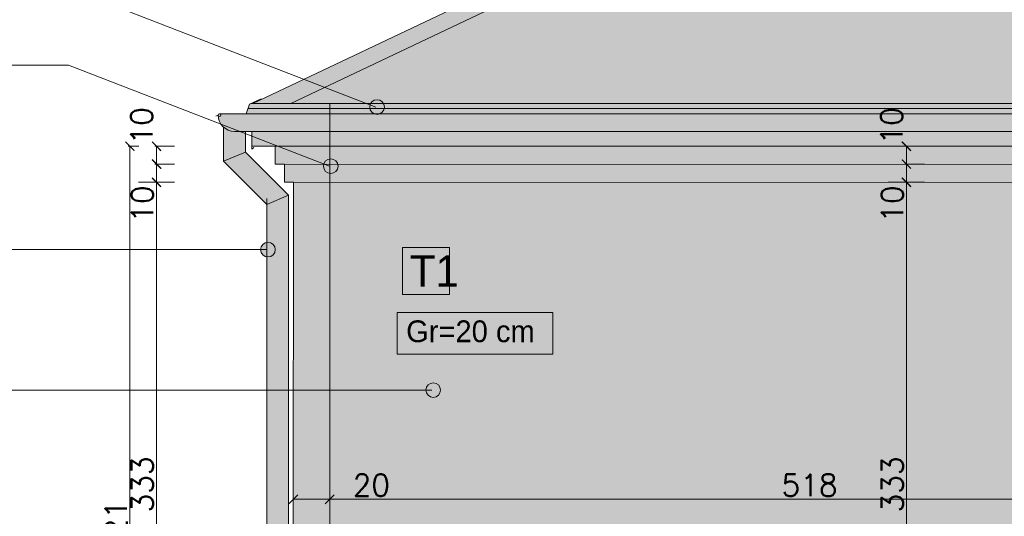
# Model space of a CAD drawing. Header units: millimetres. Extents: x -740 to 33545, y 5178 to 22494.
# Tile 5 of 250: x -24 to 519, y 10239 to 10512. Entities that reach past the tile are written whole.
import ezdxf
from ezdxf.lldxf.tags import DXFTag

# ---------------------------------------------------------------- set-up
doc = ezdxf.new("R2010")
doc.units = ezdxf.units.MM
doc.header["$MEASUREMENT"] = 0
doc.layers.get('Defpoints').update_dxf_attribs({"color": 252})
for name, color, linetype, lineweight in [('l.przerywana', 252, 'ICAD_ISO03W100', 5), ('l.widokowa', 252, 'Continuous', 15), ('l.wypeĹ‚nien', 252, 'Continuous', 5), ('wymiarowanie', 252, 'Continuous', 9)]:
    doc.layers.add(name, color=color, linetype=linetype, lineweight=lineweight)
doc.styles.add('styl2', font='simplex.shx')
tags = doc.linetypes.add('ICAD_ISO03W100', pattern=[30, 12, -18]).pattern_tags.tags
tags[6:7] = [DXFTag(74, 4), DXFTag(75, 0), DXFTag(340, '0'), DXFTag(46, 1.0), DXFTag(50, 0.0), DXFTag(44, 0.0), DXFTag(45, 0.0)]
tags[4:5] = [DXFTag(74, 4), DXFTag(75, 0), DXFTag(340, '0'), DXFTag(46, 1.0), DXFTag(50, 0.0), DXFTag(44, 0.0), DXFTag(45, 0.0)]
doc.dimstyles.new('Skala 1-50', dxfattribs={"dimtxt": 12, "dimasz": 5, "dimexe": 1, "dimexo": 1, "dimgap": 1.5, "dimtad": 1, "dimdec": 1, "dimrnd": 0.5, "dimtxsty": 'styl2', "dimblk": 'ARCHTICK', "dimcen": 5, "dimadec": 0, "dimazin": 0, "dimtfac": 1, "dimtdec": 1, "dimtmove": 1, "dimatfit": 3, "dimldrblk": 'ARCHTICK', "dimfxl": 0, "dimlwd": -1, "dimlwe": -1, "dimarcsym": 0})

# ---------------------------------------------------------------- blocks, each defined once
blk = doc.blocks.new('_ArchTick')
at = {"color": 0, "linetype": 'ByBlock', "const_width": 0.15}
blk.add_lwpolyline([(-0.5, -0.5), (0.5, 0.5)], dxfattribs=at)
blk = doc.blocks.new('*D2364')
at = {"layer": 'Defpoints', "color": 0}
for p in [(51.43, 10432.6), (84.94, 10432.6), (89.94, 10422.6)]:
    blk.add_point(p, dxfattribs=at)
at = {"layer": 'wymiarowanie', "color": 0}
for p, q in [((61.43, 10432.6), (50.43, 10432.6)), ((51.43, 10422.6), (51.43, 10432.6)), ((61.43, 10422.6), (50.43, 10422.6))]:
    blk.add_line(p, q, dxfattribs=at)
at = {"layer": 'wymiarowanie', "color": 0, "xscale": 5, "yscale": 5, "zscale": 5}
for p, rotation in [((51.43, 10432.6), 90), ((51.43, 10422.6), 270)]:
    blk.add_blockref('_ArchTick', p, dxfattribs=dict(at, rotation=rotation))
at = {"layer": 'wymiarowanie', "color": 0, "insert": (43.63, 10410.58), "char_height": 12, "attachment_point": 5, "rotation": 90, "style": 'styl2'}
blk.add_mtext('10', dxfattribs=at)
blk = doc.blocks.new('*D2365')
at = {"layer": 'Defpoints', "color": 0}
for p in [(51.43, 10442.45), (84.94, 10442.45), (84.94, 10432.6)]:
    blk.add_point(p, dxfattribs=at)
at = {"layer": 'wymiarowanie', "color": 0}
for p, q in [((61.43, 10442.45), (50.43, 10442.45)), ((51.43, 10432.6), (51.43, 10442.45)), ((61.43, 10432.6), (50.43, 10432.6))]:
    blk.add_line(p, q, dxfattribs=at)
at = {"layer": 'wymiarowanie', "color": 0, "xscale": 5, "yscale": 5, "zscale": 5}
for p, rotation in [((51.43, 10442.45), 90), ((51.43, 10432.6), 270)]:
    blk.add_blockref('_ArchTick', p, dxfattribs=dict(at, rotation=rotation))
at = {"layer": 'wymiarowanie', "color": 0, "insert": (43.25, 10453.67), "char_height": 12, "attachment_point": 5, "rotation": 90, "style": 'styl2'}
blk.add_mtext('10', dxfattribs=at)
blk = doc.blocks.new('*D2377')
at = {"layer": 'Defpoints', "color": 0}
for p in [(12.92, 10422.6), (51.43, 10422.6), (41.43, 10089.6)]:
    blk.add_point(p, dxfattribs=at)
at = {"layer": 'wymiarowanie', "color": 0}
for p, q in [((41.43, 10422.6), (52.43, 10422.6)), ((51.43, 10089.6), (51.43, 10422.6)), ((42.43, 10089.6), (52.43, 10089.6))]:
    blk.add_line(p, q, dxfattribs=at)
at = {"layer": 'wymiarowanie', "color": 0, "xscale": 5, "yscale": 5, "zscale": 5}
for p, rotation in [((51.43, 10422.6), 90.00000000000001), ((51.43, 10089.6), 270)]:
    blk.add_blockref('_ArchTick', p, dxfattribs=dict(at, rotation=rotation))
at = {"layer": 'wymiarowanie', "color": 0, "insert": (43.63, 10256.1), "char_height": 12, "attachment_point": 5, "rotation": 90, "style": 'styl2'}
blk.add_mtext('333', dxfattribs=at)
blk = doc.blocks.new('*D2378')
at = {"layer": 'Defpoints', "color": 0}
for p in [(61.43, 10442.45), (36.74, 10021.6), (61.43, 10021.6)]:
    blk.add_point(p, dxfattribs=at)
at = {"layer": 'wymiarowanie', "color": 0}
for p, q in [((41.74, 10442.45), (35.74, 10442.45)), ((36.74, 10442.45), (36.74, 10021.6)), ((41.74, 10021.6), (35.74, 10021.6))]:
    blk.add_line(p, q, dxfattribs=at)
at = {"layer": 'wymiarowanie', "color": 0, "xscale": 5, "yscale": 5, "zscale": 5}
for p, rotation in [((36.74, 10442.45), 90), ((36.74, 10021.6), 270)]:
    blk.add_blockref('_ArchTick', p, dxfattribs=dict(at, rotation=rotation))
at = {"layer": 'wymiarowanie', "color": 0, "insert": (29.09, 10232.03), "char_height": 12, "attachment_point": 5, "rotation": 90, "style": 'styl2'}
blk.add_mtext('421', dxfattribs=at)
blk = doc.blocks.new('*D2379')
at = {"layer": 'Defpoints', "color": 0}
for p in [(126.85, 10264.34), (146.9, 10264.34), (146.9, 10247.91)]:
    blk.add_point(p, dxfattribs=at)
at = {"layer": 'wymiarowanie', "color": 0}
for p, q in [((126.85, 10252.91), (126.85, 10246.91)), ((146.9, 10252.91), (146.9, 10246.91)), ((126.85, 10247.91), (146.9, 10247.91)), ((146.9, 10247.91), (180.12, 10247.91))]:
    blk.add_line(p, q, dxfattribs=at)
at = {"layer": 'wymiarowanie', "color": 0, "xscale": 5, "yscale": 5, "zscale": 5, "rotation": 180}
blk.add_blockref('_ArchTick', (126.85, 10247.91), dxfattribs=at)
at = {"layer": 'wymiarowanie', "color": 0, "xscale": 5, "yscale": 5, "zscale": 5}
blk.add_blockref('_ArchTick', (146.9, 10247.91), dxfattribs=at)
at = {"layer": 'wymiarowanie', "color": 0, "insert": (169.88, 10255.71), "char_height": 12, "attachment_point": 5, "style": 'styl2'}
blk.add_mtext('20', dxfattribs=at)
blk = doc.blocks.new('*D2380')
at = {"layer": 'Defpoints', "color": 0}
for p in [(146.9, 10264.34), (676, 10260.32), (676, 10247.91)]:
    blk.add_point(p, dxfattribs=at)
at = {"layer": 'wymiarowanie', "color": 0}
for p, q in [((146.9, 10252.91), (146.9, 10246.91)), ((676, 10252.91), (676, 10246.91)), ((146.9, 10247.91), (676, 10247.91))]:
    blk.add_line(p, q, dxfattribs=at)
at = {"layer": 'wymiarowanie', "color": 0, "xscale": 5, "yscale": 5, "zscale": 5, "rotation": 180}
blk.add_blockref('_ArchTick', (146.9, 10247.91), dxfattribs=at)
at = {"layer": 'wymiarowanie', "color": 0, "xscale": 5, "yscale": 5, "zscale": 5}
blk.add_blockref('_ArchTick', (676, 10247.91), dxfattribs=at)
at = {"layer": 'wymiarowanie', "color": 0, "insert": (411.45, 10255.71), "char_height": 12, "attachment_point": 5, "style": 'styl2'}
blk.add_mtext('518', dxfattribs=at)
blk = doc.blocks.new('*D2381')
at = {"layer": 'Defpoints', "color": 0}
for p in [(464.87, 10432.6), (498.38, 10432.6), (503.38, 10422.6)]:
    blk.add_point(p, dxfattribs=at)
at = {"layer": 'wymiarowanie', "color": 0}
for p, q in [((474.87, 10432.6), (463.87, 10432.6)), ((464.87, 10422.6), (464.87, 10432.6)), ((474.87, 10422.6), (463.87, 10422.6))]:
    blk.add_line(p, q, dxfattribs=at)
at = {"layer": 'wymiarowanie', "color": 0, "xscale": 5, "yscale": 5, "zscale": 5}
for p, rotation in [((464.87, 10432.6), 90), ((464.87, 10422.6), 270)]:
    blk.add_blockref('_ArchTick', p, dxfattribs=dict(at, rotation=rotation))
at = {"layer": 'wymiarowanie', "color": 0, "insert": (457.07, 10410.58), "char_height": 12, "attachment_point": 5, "rotation": 90, "style": 'styl2'}
blk.add_mtext('10', dxfattribs=at)
blk = doc.blocks.new('*D2382')
at = {"layer": 'Defpoints', "color": 0}
for p in [(464.87, 10442.45), (498.38, 10442.45), (498.38, 10432.6)]:
    blk.add_point(p, dxfattribs=at)
at = {"layer": 'wymiarowanie', "color": 0}
for p, q in [((474.87, 10442.45), (463.87, 10442.45)), ((464.87, 10432.6), (464.87, 10442.45)), ((474.87, 10432.6), (463.87, 10432.6))]:
    blk.add_line(p, q, dxfattribs=at)
at = {"layer": 'wymiarowanie', "color": 0, "xscale": 5, "yscale": 5, "zscale": 5}
for p, rotation in [((464.87, 10442.45), 90), ((464.87, 10432.6), 270)]:
    blk.add_blockref('_ArchTick', p, dxfattribs=dict(at, rotation=rotation))
at = {"layer": 'wymiarowanie', "color": 0, "insert": (456.69, 10453.67), "char_height": 12, "attachment_point": 5, "rotation": 90, "style": 'styl2'}
blk.add_mtext('10', dxfattribs=at)
blk = doc.blocks.new('*D2383')
at = {"layer": 'Defpoints', "color": 0}
for p in [(426.36, 10422.6), (464.87, 10422.6), (454.87, 10089.6)]:
    blk.add_point(p, dxfattribs=at)
at = {"layer": 'wymiarowanie', "color": 0}
for p, q in [((454.87, 10422.6), (465.87, 10422.6)), ((464.87, 10089.6), (464.87, 10422.6)), ((455.87, 10089.6), (465.87, 10089.6))]:
    blk.add_line(p, q, dxfattribs=at)
at = {"layer": 'wymiarowanie', "color": 0, "xscale": 5, "yscale": 5, "zscale": 5}
for p, rotation in [((464.87, 10422.6), 90.00000000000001), ((464.87, 10089.6), 270)]:
    blk.add_blockref('_ArchTick', p, dxfattribs=dict(at, rotation=rotation))
at = {"layer": 'wymiarowanie', "color": 0, "insert": (457.07, 10256.1), "char_height": 12, "attachment_point": 5, "rotation": 90, "style": 'styl2'}
blk.add_mtext('333', dxfattribs=at)

msp = doc.modelspace()

# ---------------------------------------------------------------- hatches: boundary and pattern name
at = {"layer": 'l.wypeĹ‚nien'}
msp.add_hatch(color=256, dxfattribs=at).paths.add_polyline_path([(635.13, 10460.36), (635.27, 10458.72, 0.368006), (643.52, 10450.47), (653, 10450.47), (653, 10442.83), (666, 10442.45), (666, 10432.45), (671, 10432.45), (671, 10422.45), (121.9, 10422.6), (121.9, 10432.6), (116.9, 10432.6), (116.9, 10442.45), (103.9, 10442.45), (103.9, 10450.62), (94.41, 10450.62, -0.439902), (85.66, 10460.18), (100.81, 10460.36), (102.64, 10465.56), (103.55, 10465.99), (104.53, 10465.99), (241.32, 10530.82), (529.44, 10703.55), (1078.8, 10703.55), (784.91, 10528.1), (651.55, 10464.85), (649.91, 10460.21)])
h = msp.add_hatch(dxfattribs=at)
h.set_pattern_fill('SPANTILE', color=256, scale=17, angle=180, style=0)
h.set_pattern_definition([(265.0303, (3023.30255, 34.7534), (16.99985222, 204.000017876), [15.699024, -376.776457]), (7e-15, (3021.943, 19.113), (17, -17), [1.36, -15.64]), (180, (3038.943, 17.753), (-17, 17), [4.76, -12.24]), (90, (3034.183, 17.753), (17, 17), [1.7, -15.3]), (270, (3023.303, 19.453), (-17, -17), [1.7, -15.3]), (180, (3023.303, 17.753), (-17, 17), [1.36, -15.64]), (180, (3038.943, 19.113), (-17, 17), [3.4, -13.6]), (94.9697, (3035.54255, 19.1134), (-16.99985222, 204.000017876), [15.699024, -376.776457]), (127.3039, (3035.54255, 19.9634), (220.999760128, -289.00018261), [4.488136, -444.32475]), (161.5651, (3032.8226, 23.5334), (-34.0000074, 16.9999729), [4.300694, -49.458015]), (198.4349, (3028.7426, 24.8934), (34.0000074, 16.9999729), [4.300694, -49.458015]), (232.6961, (3024.66255, 23.5334), (-220.999760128, -289.00018261), [4.488136, -444.32475]), (159.7751, (3031.97255, 22.3434), (186.999953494, -68.000141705), [3.442245, -340.781524]), (200.2249, (3028.74255, 23.5334), (-186.999953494, -68.000141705), [3.442245, -340.781524]), (232.5946, (3025.51255, 22.3434), (-170.000169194, -220.999871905), [3.638153, -360.177725]), (127.4054, (3034.18255, 19.4534), (170.000169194, -220.999871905), [3.638153, -360.177725])])
h.paths.add_polyline_path([(790.8, 10530.89), (784.91, 10528.1), (252.97, 10528.1), (531.93, 10694.55), (1063.79, 10694.55)])
h.paths.add_polyline_path([(651.55, 10464.85), (651.74, 10465.41), (652.99, 10465.99), (125.53, 10465.99), (239.34, 10519.97), (252.97, 10528.1), (784.91, 10528.1)])
h = msp.add_hatch(color=256, dxfattribs=at)
h.paths.add_polyline_path([(112.18, 10092.4), (124.18, 10087.43), (124.18, 10333.41), (112.18, 10333.41)])
h.paths.add_polyline_path([(112.18, 10410.38), (124.18, 10415.35), (100.41, 10439.11), (88.41, 10434.14)])
h.paths.add_polyline_path([(124.18, 10333.41), (124.18, 10415.35), (112.18, 10410.38), (112.18, 10333.41)])
h.paths.add_polyline_path([(121.29, 10021.6), (109.29, 10021.6), (109.29, 10075.68), (121.29, 10075.68)])
h.paths.add_polyline_path([(88.41, 10434.14), (100.41, 10439.11), (100.41, 10450.57), (94.41, 10450.57, -0.184483), (88.41, 10452.87)])
h.paths.add_polyline_path([(121.29, 10075.68), (121.29, 10084.55), (109.29, 10089.52), (109.29, 10075.68)])
h.paths.add_polyline_path([(121.29, 10084.55), (124.18, 10087.43), (112.18, 10092.4), (109.29, 10089.52)])
h = msp.add_hatch(color=256, dxfattribs=at)
h.paths.add_polyline_path([(649.26, 10422.45), (639.26, 10432.45), (151.39, 10432.59, -0.547259), (146.9, 10427.48), (146.9, 10422.59)])
h.paths.add_polyline_path([(639.26, 10432.45), (637.51, 10434.19), (637.51, 10442.45), (146.9, 10442.45), (146.9, 10435.47, -0.377261), (151.39, 10432.59)])
h.paths.add_polyline_path([(146.9, 10442.45), (118.47, 10442.45), (143.66, 10432.69, -0.285463), (146.9, 10435.47)])
h.paths.add_polyline_path([(118.47, 10442.45), (116.9, 10442.45), (116.9, 10432.6), (121.9, 10432.6), (143.63, 10432.59, -0.006447), (143.66, 10432.69)])
h.paths.add_polyline_path([(146.9, 10422.59), (146.9, 10427.48, -0.370312), (143.47, 10431.47, -0.070255), (143.63, 10432.59), (121.9, 10432.6), (121.9, 10422.6), (126.9, 10422.6)])
h.paths.add_polyline_path([(649.52, 10439.16), (649.52, 10442.45), (653, 10442.45), (666, 10442.45), (666, 10432.45), (656.23, 10432.45)])
h.paths.add_polyline_path([(666.23, 10422.45), (656.23, 10432.45), (666, 10432.45), (671, 10432.45), (671, 10422.45)])
h = msp.add_hatch(color=256, dxfattribs=at)
h.paths.add_polyline_path([(661.28, 10092.9), (661.28, 10410.43), (649.26, 10422.45), (146.9, 10422.59), (146.9, 10092.9)])
h.paths.add_polyline_path([(146.9, 10092.9), (146.9, 10422.59), (126.9, 10422.6), (126.8, 10092.9)])
at = {"layer": 'wymiarowanie', "ltscale": 0.3}
for points in [[(177.04, 10464.04, 1), (168.97, 10464.04, 1)], [(151.55, 10431.47, 1), (143.47, 10431.47, 1)], [(116.92, 10385.47, 1), (108.84, 10385.47, 1)], [(208.02, 10308.08, 1), (199.94, 10308.08, 1)]]:
    msp.add_hatch(color=256, dxfattribs=at).paths.add_polyline_path(points)

# ---------------------------------------------------------------- linework, layer by layer
at = {"layer": 'l.przerywana', "ltscale": 0.3}
msp.add_line((146.9, 10465.99), (146.9, 10036.59), dxfattribs=at)
at = {"layer": 'l.widokowa', "ltscale": 0.3}
msp.add_line((104.53, 10465.99), (241.65, 10531.03), dxfattribs=at)
at = {"layer": 'l.widokowa'}
for p, q in [((85.41, 10459.62), (84.21, 10458.93)), ((88.41, 10452.91), (88.41, 10434.19)), ((103.41, 10450.62), (94.41, 10450.62)), ((100.41, 10450.62), (100.41, 10439.16)), ((100.41, 10439.16), (88.41, 10434.19)), ((100.41, 10439.16), (124.18, 10415.4)), ((103.9, 10440.9), (105, 10441.73)), ((88.41, 10434.19), (112.18, 10410.43)), ((116.9, 10432.6), (121.9, 10432.6)), ((126.9, 10422.6), (126.82, 10146.61)), ((124.18, 10415.4), (112.18, 10410.43)), ((112.18, 10413.74), (112.18, 10140.33)), ((124.18, 10415.4), (124.18, 10145.47)), ((112.18, 10410.43), (112.18, 10140.33))]:
    msp.add_line(p, q, dxfattribs=at)
for points in [[(125.53, 10465.99), (239.34, 10519.97), (239.34, 10519.97)], [(109.17, 10468.6), (102.64, 10465.56), (100.81, 10460.36)], [(103.55, 10465.99), (652.99, 10465.99), (652.99, 10465.99)], [(86.29, 10460.36), (635.13, 10460.36), (635.13, 10460.36)], [(101.8, 10463.18), (651.16, 10463.18), (651.16, 10463.18)], [(103.24, 10450.62), (637.51, 10450.62)], [(103.9, 10450.62), (103.9, 10440.77)], [(103.9, 10442.45), (637.51, 10442.45)], [(116.9, 10442.45), (116.9, 10432.6)], [(123.9, 10433.69), (123.73, 10433.69), (123.73, 10433.69)], [(121.9, 10432.6), (639.26, 10432.45)], [(121.9, 10432.6), (121.9, 10422.6)], [(121.9, 10422.6), (126.9, 10422.6), (126.9, 10422.6)], [(126.9, 10422.6), (649.26, 10422.45)]]:
    msp.add_lwpolyline(points, dxfattribs=at)
msp.add_circle((86.16, 10459.62), 0.75, dxfattribs=at)
msp.add_arc((94.41, 10459.62), 9, 180, 270, dxfattribs=at)
at = {"layer": 'wymiarowanie'}
for p, q in [((172.3, 10464.04), (-51.57, 10550.72)), ((-624.05, 10487.16), (2.99, 10487.16)), ((146.8, 10431.48), (2.99, 10487.16)), ((-673.31, 10385.47), (112.18, 10385.47)), ((-673.31, 10308.08), (203.27, 10308.08))]:
    msp.add_line(p, q, dxfattribs=at)
msp.add_lwpolyline([(187.04, 10386.74), (212.96, 10386.74), (212.96, 10360.82), (187.04, 10360.82), (187.04, 10386.74)], dxfattribs=at)
msp.add_lwpolyline([(184.03, 10350.92), (269.88, 10350.92), (269.88, 10327.92), (184.03, 10327.92)], close=True, dxfattribs=at)
at = {"layer": 'wymiarowanie', "ltscale": 0.3}
for centre in [(173, 10464.04), (147.51, 10431.47), (112.88, 10385.47), (203.98, 10308.08)]:
    msp.add_circle(centre, 4.04, dxfattribs=at)

# ---------------------------------------------------------------- texts
at = {"layer": 'wymiarowanie', "attachment_point": 1}
for s, insert, char_height, width in [('\\pi75.04874;{\\fCentury Gothic|b0|i0|c238|p34;Gzyms okapowy: warstwa tynkarska - wyprawa dekoracyjna z tynku }\\pi74.52074;{\\fCentury Gothic|b0|i0|c238|p34;silikonowego o strukturze baranka o uziarnieniu 1,5 lub 2mm; kolor wg }\\pi75.55274;{\\fCentury Gothic|b0|i0|c238|p34;NCS:S4000-N}\\P\\pi304.86074;{\\fCentury Gothic|b0|i0|c238|p34;grubość styropianu 20 cm+5 cm + 5 cm}\\P\\pi621.52874;{\\fCentury Gothic|b0|i0|c238|p34; }', (-677.36, 10504.14), 12, 621.5287), ('\\pi54.64874;{\\fCentury Gothic|b0|i0|c238|p34;Rynny i rury spustowe z blachy stalowej powlekanej w kolorze RAL 7016}', (-677.36, 10406.52), 12, 621.5287), ('{\\fCentury Gothic|b0|i0|c238|p34;T1}', (191.1, 10382.37), 17.28, 25.92), ('\\pi11.65274;{\\fCentury Gothic|b0|i0|c238|p34;Warstwa tynkarska - wyprawa dekoracyjna z tynku silikonowego o strukturze }\\pi12.21674;{\\fCentury Gothic|b0|i0|c238|p34;baranka o uziarnieniu 1,5 lub 2mm; kolor wg NCS:S1002-G50Y}\\P\\pi419.66474;{\\fCentury Gothic|b0|i0|c238|p34;grubość styropianu 20cm}\\P\\pi621.52874;{\\fCentury Gothic|b0|i0|c238|p34; }', (-684.4, 10367.6), 12, 621.5287), ('{\\fCentury Gothic|b0|i0|c238|p34;Gr=20 cm}\\P\\pi621.52874;{\\fCentury Gothic|b0|i0|c238|p34;\\H1.00000x; }', (189.05, 10346.49), 12, 621.5287)]:
    msp.add_mtext(s, dxfattribs=dict(at, insert=insert, char_height=char_height, width=width))

# ---------------------------------------------------------------- dimensions: what is measured, and where the dimension line sits
at = {"layer": 'wymiarowanie'}
for base, p1, p2, picture, middle in [((51.4295, 10442.4465), (84.9408, 10432.5993), (84.9408, 10442.4465), '*D2365', (51.0474, 10453.6662)), ((464.8711, 10442.4465), (498.3824, 10432.5993), (498.3824, 10442.4465), '*D2382', (464.4889, 10453.6662)), ((51.43, 10432.6), (89.94, 10422.6), (84.94, 10432.6), '*D2364', (51.43, 10410.58)), ((464.87, 10432.6), (503.38, 10422.6), (498.38, 10432.6), '*D2381', (464.87, 10410.58))]:
    dim = msp.add_linear_dim(base=base, p1=p1, p2=p2, angle=90, dimstyle='Skala 1-50', override={"dimtmove": 1, "dimfxl": 10}, dxfattribs=at)
    dim.commit()
    dim.dimension.update_dxf_attribs({"geometry": picture, "text_midpoint": middle, "dimtype": 160})
dim = msp.add_linear_dim(base=(36.7442, 10021.6036), p1=(61.4295, 10442.4465), p2=(61.4295, 10021.6036), angle=90, dimstyle='Skala 1-50', dxfattribs=at)
dim.commit()
dim.dimension.update_dxf_attribs({"geometry": '*D2378', "text_midpoint": (29.0942, 10232.025)})
for base, p1, p2, picture, middle in [((51.43, 10422.6), (41.43, 10089.6), (12.92, 10422.6), '*D2377', (43.63, 10256.1)), ((464.87, 10422.6), (454.87, 10089.6), (426.36, 10422.6), '*D2383', (457.07, 10256.1))]:
    dim = msp.add_linear_dim(base=base, p1=p1, p2=p2, angle=90, dimstyle='Skala 1-50', override={"dimtmove": 1, "dimfxl": 10}, dxfattribs=at)
    dim.commit()
    dim.dimension.update_dxf_attribs({"geometry": picture, "text_midpoint": middle})
dim = msp.add_linear_dim(base=(146.8976, 10247.9101), p1=(126.8517, 10264.345), p2=(146.8976, 10264.345), dimstyle='Skala 1-50', dxfattribs=at)
dim.commit()
dim.dimension.update_dxf_attribs({"geometry": '*D2379', "text_midpoint": (169.8826, 10247.9101), "dimtype": 160})
dim = msp.add_linear_dim(base=(676, 10247.91), p1=(146.9, 10264.34), p2=(676, 10260.32), text='518', dimstyle='Skala 1-50', dxfattribs=at)
dim.commit()
dim.dimension.update_dxf_attribs({"geometry": '*D2380', "text_midpoint": (411.45, 10255.71)})

doc.saveas('drawing.dxf')
